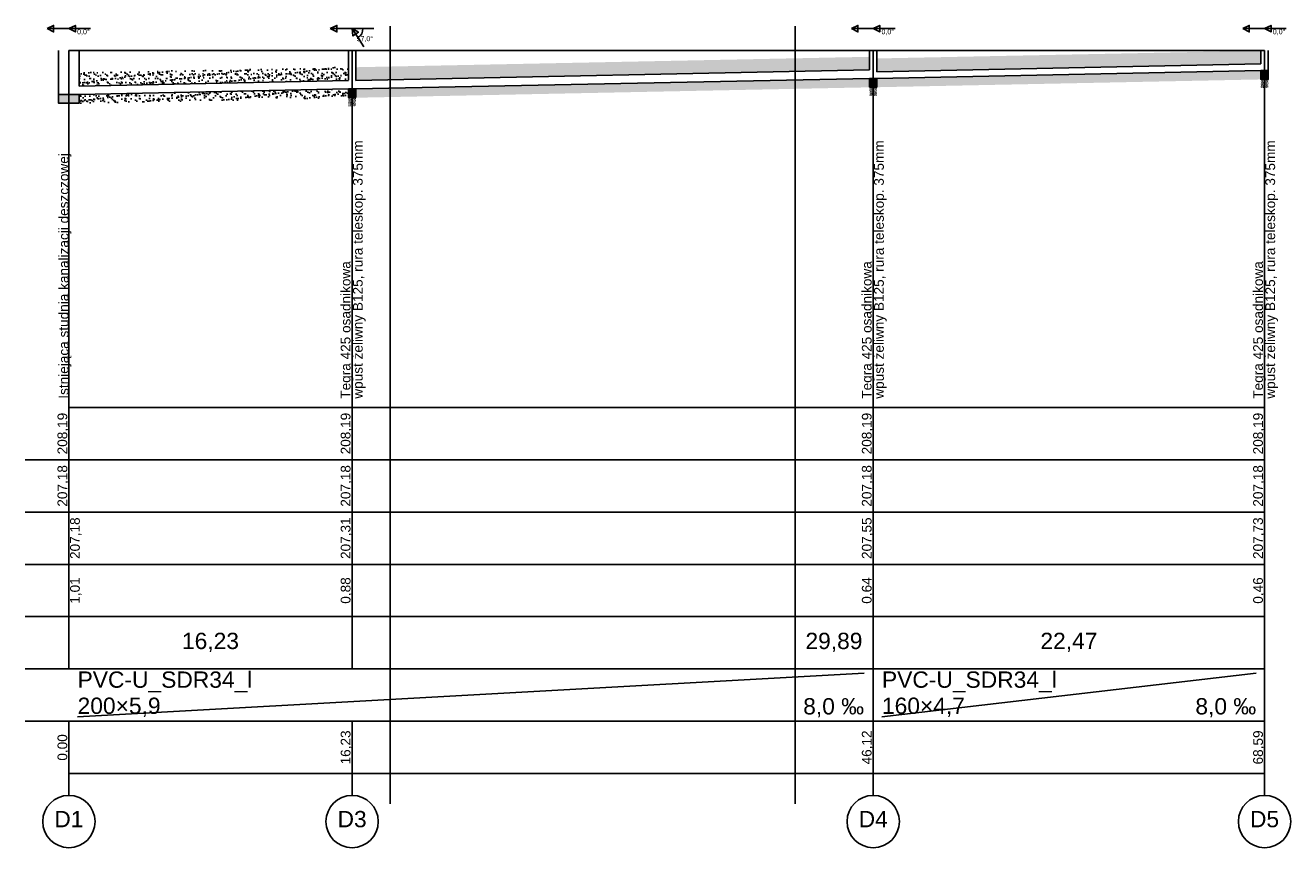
# Model space of a CAD drawing. Header units: inches. Extents: x -4.9 to 51.6, y -38.3 to 13.
# Tile 10 of 10: x 16.6 to 45.7, y -5.9 to 13. Entities that reach past the tile are written whole.
import ezdxf
from ezdxf.lldxf.tags import DXFTag

# ---------------------------------------------------------------- set-up
doc = ezdxf.new("R2010")
doc.units = ezdxf.units.IN
doc.header["$MEASUREMENT"] = 0
for name, color, linetype in [('IS_Sieci_na_profilu', 7, 'SOLID'), ('IS_Tabelka_profilu', 7, 'SOLID'), ('IS_Tabelka_profilu_-_opisy', 7, 'SOLID'), ('IS_Teren_proj', 7, 'SOLID')]:
    doc.layers.add(name, color=color, linetype=linetype)
tags = doc.linetypes.add('DASH', pattern=[15, 10, -5]).pattern_tags.tags
tags[6:7] = [DXFTag(74, 4), DXFTag(75, 0), DXFTag(340, '0'), DXFTag(46, 0.0), DXFTag(50, 0.0), DXFTag(44, 0.0), DXFTag(45, 0.0)]
tags[4:5] = [DXFTag(74, 4), DXFTag(75, 0), DXFTag(340, '0'), DXFTag(46, 0.0), DXFTag(50, 0.0), DXFTag(44, 0.0), DXFTag(45, 0.0)]
tags = doc.linetypes.add('SOLID', pattern=[10, 10, 0]).pattern_tags.tags
tags[6:7] = [DXFTag(74, 4), DXFTag(75, 0), DXFTag(340, '0'), DXFTag(46, 0.0), DXFTag(50, 0.0), DXFTag(44, 0.0), DXFTag(45, 0.0)]
tags[4:5] = [DXFTag(74, 4), DXFTag(75, 0), DXFTag(340, '0'), DXFTag(46, 0.0), DXFTag(50, 0.0), DXFTag(44, 0.0), DXFTag(45, 0.0)]
pattern_1 = [(37.5, (0, 0), (-0.00503947, 0.1541459), [0, -0.1216, 0, -0.136, 0, -0.13]), (7.5, (0, 0), (0.1415821, 0.2257717), [0, -0.0656, 0, -0.1096, 0, -0.042]), (-32.5, (-0.0984, 0), (0.24890195, 0.00059887), [0, -0.04, 0, -0.144, 0, -0.188]), (-42.5, (-0.0984, 0), (0.2402896, 0.0703978), [0, -0.02, 0, -0.0944, 0, -0.108])]
pattern_2 = [(37.5, (-5.916767, 0), (-0.0006299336, 0.0192682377), [0, -0.0152, 0, -0.017, 0, -0.01625]), (7.5, (-5.916767, 0), (0.017697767, 0.028221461), [0, -0.0082, 0, -0.0137, 0, -0.00525]), (327.5, (-5.929067, 0), (0.0311414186, 5.65905e-05), [0, -0.005, 0, -0.018, 0, -0.0235]), (317.5, (-5.929067, 0), (0.030061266, 0.008776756), [0, -0.0025, 0, -0.0118, 0, -0.0135])]

msp = doc.modelspace()

# ---------------------------------------------------------------- hatches: boundary and pattern name
at = {"layer": 'IS_Sieci_na_profilu', "ltscale": 0.01}
for points in [[(44.995, 11.966), (45.08, 11.966), (45.165, 11.966), (45.165, 11.766), (45.08, 11.766), (44.995, 11.766)], [(36.015, 11.786), (36.1, 11.786), (36.185, 11.786), (36.185, 11.586), (36.1, 11.586), (36.015, 11.586)], [(17.4, 11.417), (17.64, 11.417), (17.88, 11.417), (17.88, 11.217), (17.64, 11.217), (17.4, 11.217)], [(24.055, 11.547), (24.14, 11.547), (24.225, 11.547), (24.225, 11.347), (24.14, 11.347), (24.055, 11.347)]]:
    msp.add_hatch(color=256, dxfattribs=at).paths.add_polyline_path(points)
h = msp.add_hatch(dxfattribs=at)
h.set_pattern_fill('AR-SAND', color=256, scale=0.01, style=0)
h.set_pattern_definition(pattern_2)
h.paths.add_polyline_path([(44.995, 11.766), (45.08, 11.766), (45.165, 11.766), (45.165, 11.566), (45.08, 11.566), (44.995, 11.566)])
h = msp.add_hatch(dxfattribs=at)
h.set_pattern_fill('AR-SAND', color=256, scale=0.01, style=0)
h.set_pattern_definition(pattern_2)
h.paths.add_polyline_path([(24.055, 11.347), (24.14, 11.347), (24.225, 11.347), (24.225, 11.147), (24.14, 11.147), (24.055, 11.147)])
h = msp.add_hatch(dxfattribs=at)
h.set_pattern_fill('AR-SAND', color=256, scale=0.01, style=0)
h.set_pattern_definition(pattern_2)
h.paths.add_polyline_path([(36.015, 11.586), (36.1, 11.586), (36.185, 11.586), (36.185, 11.386), (36.1, 11.386), (36.015, 11.386)])
h = msp.add_hatch(dxfattribs=at)
h.set_pattern_fill('AR-SAND', color=256, scale=0.01, style=0)
h.set_pattern_definition([(37.5, (0, 0), (-0.000629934, 0.019268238), [0, -0.0152, 0, -0.017, 0, -0.01625]), (7.5, (0, 0), (0.017697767, 0.02822146), [0, -0.0082, 0, -0.0137, 0, -0.00525]), (-32.5, (-0.0123, 0), (0.031141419, 5.6591e-05), [0, -0.005, 0, -0.018, 0, -0.0235]), (-42.5, (-0.0123, 0), (0.030061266, 0.008776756), [0, -0.0025, 0, -0.0118, 0, -0.0135])])
h.paths.add_polyline_path([(23.317, 11.217), (23.557, 11.217), (23.797, 11.217), (23.557, 11.217)])
at = {"layer": 'IS_Tabelka_profilu'}
h = msp.add_hatch(dxfattribs=at)
h.set_pattern_fill('AR-SAND', color=256, scale=0.08, style=0)
h.set_pattern_definition(pattern_1)
h.paths.add_polyline_path([(24.225, 11.741), (24.225, 12.041), (36.015, 12.28), (36.015, 11.98)])
h = msp.add_hatch(dxfattribs=at)
h.set_pattern_fill('AR-SAND', color=256, scale=0.08, style=0)
h.set_pattern_definition(pattern_1)
h.paths.add_polyline_path([(36.185, 11.942), (36.185, 12.242), (44.995, 12.421), (44.995, 12.121)])
h = msp.add_hatch(dxfattribs=at)
h.set_pattern_fill('AR-SAND', color=256, scale=0.08, style=0)
h.set_pattern_definition(pattern_1)
h.paths.add_polyline_path([(17.88, 11.611), (17.88, 11.912), (24.055, 12.041), (24.055, 11.741)])
h = msp.add_hatch(dxfattribs=at)
h.set_pattern_fill('AR-SAND', color=256, scale=0.08, style=0)
h.set_pattern_definition(pattern_1)
h.paths.add_polyline_path([(36.185, 11.782), (36.185, 11.582), (44.995, 11.761), (44.995, 11.961)])
h = msp.add_hatch(dxfattribs=at)
h.set_pattern_fill('AR-SAND', color=256, scale=0.08, style=0)
h.set_pattern_definition(pattern_1)
h.paths.add_polyline_path([(24.225, 11.541), (24.225, 11.341), (36.015, 11.58), (36.015, 11.78)])
h = msp.add_hatch(dxfattribs=at)
h.set_pattern_fill('AR-SAND', color=256, scale=0.08, style=0)
h.set_pattern_definition(pattern_1)
h.paths.add_polyline_path([(17.88, 11.412), (17.88, 11.212), (24.055, 11.341), (24.055, 11.541)])

# ---------------------------------------------------------------- linework, layer by layer
at = {"linetype": 'DASH', "ltscale": 0.1}
for p, q in [((25.014, -4.854), (25.014, 12.985)), ((34.308, -4.854), (34.308, 12.985))]:
    msp.add_line(p, q, dxfattribs=at)
at = {"layer": 'IS_Sieci_na_profilu', "ltscale": 0.01}
for points in [[(17.4, 11.417), (17.4, 12.427)], [(17.88, 11.606), (17.88, 12.427)], [(24.055, 11.741), (24.055, 12.427)], [(24.225, 11.735), (24.225, 12.427)], [(36.015, 11.98), (36.015, 12.427)], [(36.185, 11.937), (36.185, 12.427)], [(44.995, 12.121), (44.995, 12.427)], [(45.165, 11.966), (45.165, 12.427)], [(24.225, 11.738), (36.015, 11.978)], [(36.185, 11.939), (44.995, 12.119)], [(36.185, 11.784), (44.995, 11.964)], [(44.995, 11.966), (45.08, 11.966), (45.08, 11.966), (45.165, 11.966), (45.165, 11.966), (45.08, 11.966), (45.08, 11.966), (44.995, 11.966)], [(44.995, 11.966), (45.08, 11.966), (45.08, 11.966), (45.165, 11.966), (45.165, 11.766), (45.08, 11.766), (45.08, 11.766), (44.995, 11.766), (44.995, 11.966)], [(17.88, 11.609), (24.055, 11.738)], [(24.225, 11.544), (36.015, 11.783)], [(36.015, 11.786), (36.1, 11.786), (36.1, 11.786), (36.185, 11.786), (36.185, 11.786), (36.1, 11.786), (36.1, 11.786), (36.015, 11.786)], [(36.015, 11.786), (36.1, 11.786), (36.1, 11.786), (36.185, 11.786), (36.185, 11.586), (36.1, 11.586), (36.1, 11.586), (36.015, 11.586), (36.015, 11.786)], [(17.4, 11.417), (17.64, 11.417), (17.64, 11.417), (17.88, 11.417), (17.88, 11.417), (17.64, 11.417), (17.64, 11.417), (17.4, 11.417)], [(17.4, 11.417), (17.64, 11.417), (17.64, 11.417), (17.88, 11.417), (17.88, 11.217), (17.64, 11.217), (17.64, 11.217), (17.4, 11.217), (17.4, 11.417)], [(17.88, 11.414), (24.055, 11.544)], [(24.055, 11.547), (24.14, 11.547), (24.14, 11.547), (24.225, 11.547), (24.225, 11.547), (24.14, 11.547), (24.14, 11.547), (24.055, 11.547)], [(24.055, 11.547), (24.14, 11.547), (24.14, 11.547), (24.225, 11.547), (24.225, 11.347), (24.14, 11.347), (24.14, 11.347), (24.055, 11.347), (24.055, 11.547)]]:
    msp.add_lwpolyline(points, dxfattribs=at)
at = {"layer": 'IS_Tabelka_profilu', "ltscale": 0.01}
for points in [[(17.14, 12.927), (17.29, 13.002), (17.29, 12.852), (17.14, 12.927)], [(17.14, 12.927), (17.64, 12.927)], [(17.64, 12.927), (17.79, 13.002), (17.79, 12.852), (17.64, 12.927)], [(17.64, 12.927), (18.14, 12.927)], [(17.64, 12.927), (18.14, 12.927)], [(23.64, 12.927), (23.79, 13.002), (23.79, 12.852), (23.64, 12.927)], [(23.64, 12.927), (24.14, 12.927)], [(24.14, 12.927), (24.413, 12.508)], [(24.14, 12.927), (24.64, 12.927)], [(24.14, 12.927), (24.285, 12.842), (24.159, 12.761), (24.14, 12.927)], [(35.6, 12.927), (35.75, 13.002), (35.75, 12.852), (35.6, 12.927)], [(35.6, 12.927), (36.1, 12.927)], [(36.1, 12.927), (36.25, 13.002), (36.25, 12.852), (36.1, 12.927)], [(36.1, 12.927), (36.6, 12.927)], [(36.1, 12.927), (36.6, 12.927)], [(44.58, 12.927), (44.73, 13.002), (44.73, 12.852), (44.58, 12.927)], [(44.58, 12.927), (45.08, 12.927)], [(45.08, 12.927), (45.23, 13.002), (45.23, 12.852), (45.08, 12.927)], [(45.08, 12.927), (45.58, 12.927)], [(45.08, 12.927), (45.58, 12.927)], [(17.64, 12.427), (17.64, 4.237)], [(17.64, 4.237), (17.64, 12.427)], [(24.14, 12.427), (24.14, 4.237)], [(24.14, 4.237), (24.14, 12.427)], [(36.1, 12.427), (36.1, 4.237)], [(36.1, 4.237), (36.1, 12.427)], [(45.08, 12.427), (45.08, 4.237)], [(17.64, 4.237), (17.64, 5.437)], [(24.14, 4.237), (24.14, 5.437)], [(36.1, 4.237), (36.1, 5.437)], [(45.08, 4.237), (45.08, 5.437)], [(24.14, -1.763), (17.64, -1.763), (17.64, 4.237), (24.14, 4.237), (24.14, -1.763)], [(36.1, -1.763), (24.14, -1.763), (24.14, 4.237), (36.1, 4.237), (36.1, -1.763)], [(45.08, -1.763), (36.1, -1.763), (36.1, 4.237), (45.08, 4.237), (45.08, -1.763)], [(16.64, 3.037), (17.64, 3.037)], [(17.64, 3.037), (24.14, 3.037)], [(24.14, 3.037), (36.1, 3.037)], [(36.1, 3.037), (45.08, 3.037)], [(16.64, 1.837), (17.64, 1.837)], [(17.64, 1.837), (24.14, 1.837)], [(24.14, 1.837), (36.1, 1.837)], [(36.1, 1.837), (45.08, 1.837)], [(16.64, 0.637), (17.64, 0.637)], [(17.64, 0.637), (24.14, 0.637)], [(24.14, 0.637), (36.1, 0.637)], [(36.1, 0.637), (45.08, 0.637)], [(16.64, -0.563), (17.64, -0.563)], [(17.64, -0.563), (24.14, -0.563)], [(24.14, -0.563), (36.1, -0.563)], [(36.1, -0.563), (45.08, -0.563)], [(16.64, -1.763), (17.64, -1.763)], [(17.64, -1.763), (24.14, -1.763)], [(24.14, -1.763), (36.1, -1.763)], [(36.1, -2.963), (36.1, -1.763)], [(36.1, -1.763), (45.08, -1.763)], [(45.08, -2.963), (45.08, -1.763)], [(16.64, -2.963), (17.64, -2.963)], [(24.14, -4.163), (17.64, -4.163), (17.64, -2.963), (24.14, -2.963), (24.14, -4.163)], [(17.64, -2.963), (24.14, -2.963)], [(36.1, -4.163), (24.14, -4.163), (24.14, -2.963), (36.1, -2.963), (36.1, -4.163)], [(24.14, -2.963), (36.1, -2.963)], [(45.08, -4.163), (36.1, -4.163), (36.1, -2.963), (45.08, -2.963), (45.08, -4.163)], [(36.1, -2.963), (45.08, -2.963)], [(17.64, -4.163), (24.14, -4.163)], [(24.14, -4.163), (36.1, -4.163)], [(36.1, -4.163), (45.08, -4.163)]]:
    msp.add_lwpolyline(points, dxfattribs=at)
msp.add_ellipse((24.14, 12.927), major_axis=(0.25, 0), ratio=1, start_param=5.288348, end_param=6.283185, dxfattribs=at)
at = {"layer": 'IS_Tabelka_profilu_-_opisy', "ltscale": 0.01}
for points in [[(17.84, -2.863), (35.888, -1.863)], [(36.3, -2.863), (44.888, -1.863)], [(17.64, -4.663), (17.64, -4.163)], [(24.14, -4.663), (24.14, -4.163)], [(36.1, -4.663), (36.1, -4.163)], [(45.08, -4.663), (45.08, -4.163)]]:
    msp.add_lwpolyline(points, dxfattribs=at)
for centre in [(17.64, -5.263), (24.14, -5.263), (36.1, -5.263), (45.08, -5.263)]:
    msp.add_ellipse(centre, major_axis=(0.6, 0), ratio=1, dxfattribs=at)
at = {"layer": 'IS_Teren_proj', "ltscale": 0.01}
for points in [[(17.64, 12.427), (17.88, 12.427)], [(17.88, 12.427), (24.055, 12.427)], [(24.055, 12.427), (24.14, 12.427)], [(24.14, 12.427), (24.225, 12.427)], [(24.225, 12.427), (36.015, 12.427)], [(36.015, 12.427), (36.1, 12.427)], [(36.1, 12.427), (36.185, 12.427)], [(36.185, 12.427), (44.995, 12.427)], [(44.995, 12.427), (45.08, 12.427)]]:
    msp.add_lwpolyline(points, dxfattribs=at)

# ---------------------------------------------------------------- texts
at = {"layer": 'IS_Tabelka_profilu', "ltscale": 0.01, "char_height": 0.1152, "attachment_point": 2}
for s, insert in [('\\fArial|b0|i0;0,0°', (17.974, 12.913)), ('\\fArial|b0|i0;0,0°', (36.434, 12.913)), ('\\fArial|b0|i0;0,0°', (45.414, 12.913)), ('\\fArial|b0|i0;57,0°', (24.433, 12.754))]:
    msp.add_mtext(s, dxfattribs=dict(at, insert=insert))
at = {"layer": 'IS_Tabelka_profilu_-_opisy', "ltscale": 0.01, "char_height": 0.2232, "rotation": 90}
for s, insert, attachment_point in [('\\fArial|b0|i0;wpust żeliwny B125, rura teleskop. 375mm', (24.45, 4.437), 7), ('\\fArial|b0|i0;wpust żeliwny B125, rura teleskop. 375mm', (36.41, 4.437), 7), ('\\fArial|b0|i0;wpust żeliwny B125, rura teleskop. 375mm', (45.39, 4.437), 7), ('\\fArial|b0|i0;Istniejąca studnia kanalizacji deszczowej', (17.7, 4.437), 7), ('\\fArial|b0|i0;Tegra 425 osadnikowa', (24.17, 4.437), 7), ('\\fArial|b0|i0;Tegra 425 osadnikowa', (36.13, 4.437), 7), ('\\fArial|b0|i0;Tegra 425 osadnikowa', (45.11, 4.437), 7), ('\\fArial|b0|i0;208,19', (17.644, 3.637), 8), ('\\fArial|b0|i0;208,19', (24.144, 3.637), 8), ('\\fArial|b0|i0;208,19', (36.104, 3.637), 8), ('\\fArial|b0|i0;208,19', (45.084, 3.637), 8), ('\\fArial|b0|i0;207,18', (17.644, 2.437), 8), ('\\fArial|b0|i0;207,18', (24.144, 2.437), 8), ('\\fArial|b0|i0;207,18', (36.104, 2.437), 8), ('\\fArial|b0|i0;207,18', (45.084, 2.437), 8), ('\\fArial|b0|i0;207,18', (17.668, 1.237), 2), ('\\fArial|b0|i0;207,31', (24.144, 1.237), 8), ('\\fArial|b0|i0;207,55', (36.104, 1.237), 8), ('\\fArial|b0|i0;207,73', (45.084, 1.237), 8), ('\\fArial|b0|i0;1,01', (17.668, 0.037), 2), ('\\fArial|b0|i0;0,88', (24.144, 0.037), 8), ('\\fArial|b0|i0;0,64', (36.104, 0.037), 8), ('\\fArial|b0|i0;0,46', (45.084, 0.037), 8), ('\\fArial|b0|i0;0,00', (17.644, -3.563), 8), ('\\fArial|b0|i0;16,23', (24.144, -3.563), 8), ('\\fArial|b0|i0;46,12', (36.104, -3.563), 8), ('\\fArial|b0|i0;68,59', (45.084, -3.563), 8)]:
    msp.add_mtext(s, dxfattribs=dict(at, insert=insert, attachment_point=attachment_point))
at = {"layer": 'IS_Tabelka_profilu_-_opisy', "ltscale": 0.01, "char_height": 0.3744}
for s, insert, attachment_point in [('\\fArial|b0|i0;16,23', (20.89, -1.376), 8), ('\\fArial|b0|i0;29,89', (35.198, -1.376), 8), ('\\fArial|b0|i0;22,47', (40.59, -1.376), 8), ('\\fArial|b0|i0;PVC-U_SDR34_l', (17.84, -1.82), 1), ('\\fArial|b0|i0;PVC-U_SDR34_l', (36.3, -1.82), 1), ('\\fArial|b0|i0;200×5,9', (17.84, -2.42), 1), ('\\fArial|b0|i0;8,0 ‰', (35.888, -2.876), 9), ('\\fArial|b0|i0;160×4,7', (36.3, -2.42), 1), ('\\fArial|b0|i0;8,0 ‰', (44.888, -2.876), 9), ('\\fArial|b0|i0;D1', (17.64, -5.02), 2), ('\\fArial|b0|i0;D3', (24.14, -5.02), 2), ('\\fArial|b0|i0;D4', (36.1, -5.02), 2), ('\\fArial|b0|i0;D5', (45.08, -5.02), 2)]:
    msp.add_mtext(s, dxfattribs=dict(at, insert=insert, attachment_point=attachment_point))

doc.saveas('drawing.dxf')
